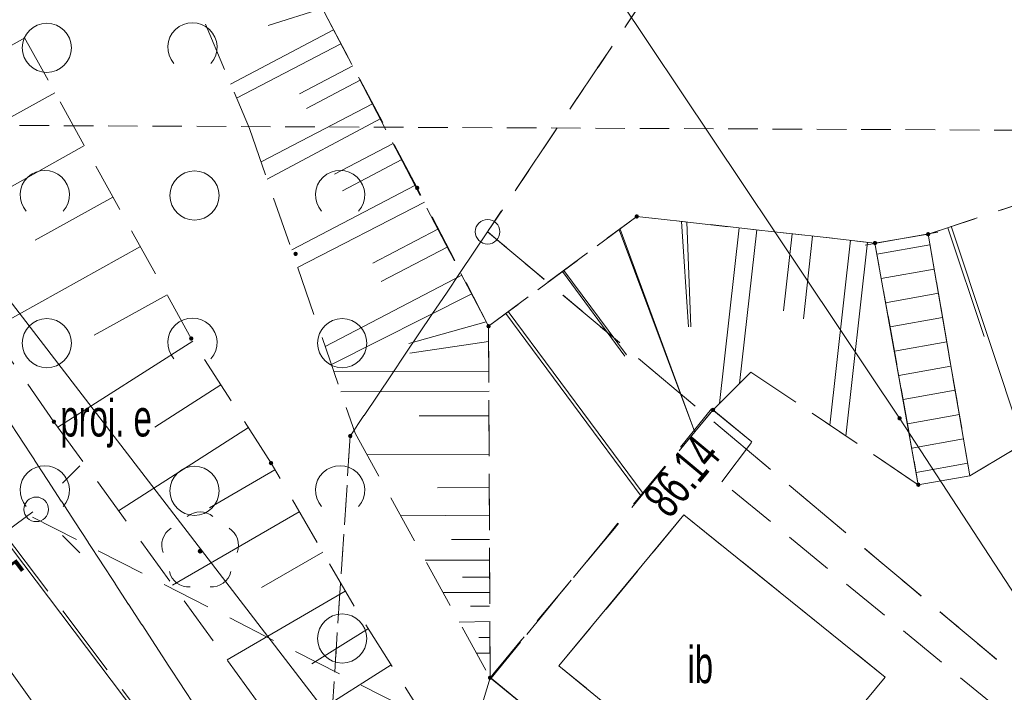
# Model space of a CAD drawing. Header units: metres. Extents: x 6541766 to 6542178, y 5894743 to 5895314.
# Tile 10 of 77: x 6541810 to 6541830, y 5895016 to 5895030. Entities that reach past the tile are written whole.
import ezdxf
from ezdxf.enums import TextEntityAlignment as Align

# ---------------------------------------------------------------- set-up
doc = ezdxf.new("R2010")
doc.units = ezdxf.units.M
for name, pattern in [('0.5_0.5', [1, 0.5, -0.5]), ('1.0_0.5', [1.5, 1, -0.5]), ('1.5_0.5', [2, 1.5, -0.5]), ('2', [0.9, 0.6, -0.3]), ('egkk-500', [2, 1.5, -0.5]), ('egug-500', [1, 0.5, -0.5])]:
    doc.linetypes.add(name, pattern=pattern)
for name, color, linetype in [('000 Inne (niezydentyfikowane)', 7, 'Continuous'), ('217-kontur klasyfikacyjny', 7, 'Continuous'), ('218-kontur użytku gruntowego', 7, 'Continuous'), ('219-działka ewidencyjna', 7, 'Continuous'), ('chodnik', 7, 'Continuous'), ('inna budowla', 7, 'Continuous'), ('inna budowla-Atr17', 7, 'Continuous'), ('jezdnia', 7, 'Continuous'), ('latarnia - ob. projektowany-Atr17', 7, 'Continuous'), ('pikieta sztuczna-Atr2', 7, 'Continuous'), ('przewód elektroenergetyczny podziemny', 7, 'Continuous'), ('przewód elektroenergetyczny podziemny - ob. projektowany', 7, 'Continuous'), ('przewód wodociągowy', 7, 'Continuous'), ('schody w ciągu komunikacyjnym', 7, 'Continuous'), ('skarpa nieumocniona', 7, 'Continuous'), ('zadrzewienie  zakrzewienie', 7, 'Continuous'), ('Zakres', 7, 'Continuous')]:
    doc.layers.add(name, color=color, linetype=linetype)
doc.layers.add('_dr_ścieki kd', color=36, linetype='Continuous', lineweight=30)
doc.layers.add('IE - podklad', color=8, linetype='Continuous', lineweight=9)

# ---------------------------------------------------------------- blocks, each defined once
blk = doc.blocks.new('blok - sanitarne pzt chelmza ng')
at = {"layer": 'przewód elektroenergetyczny podziemny', "color": 1, "linetype": 'Continuous', "lineweight": 9}
for p, q in [((6542317.07, 5895038.1), (6542328.04, 5895021.7)), ((6542315.55, 5895008.77), (6542296.02, 5895036.08)), ((6542328.04, 5895021.7), (6542339.992, 5895003.38))]:
    blk.add_line(p, q, dxfattribs=at)
at = {"layer": 'przewód elektroenergetyczny podziemny - ob. projektowany', "color": 1, "linetype": '1.5_0.5', "lineweight": 9}
blk.add_line((6542309.22, 5895018.91), (6542310.5, 5895019.85), dxfattribs=at)
blk.add_line((6542309.22, 5895018.91), (6542310.5, 5895019.85), dxfattribs=at)
at = {"layer": 'przewód wodociągowy', "color": 5, "linetype": 'Continuous', "lineweight": 9}
for p, q in [((6542289.34, 5895050.89), (6542336.045, 5894990.186)), ((6542331.58, 5894990.49), (6542308.82, 5895020.62))]:
    blk.add_line(p, q, dxfattribs=at)
blk = doc.blocks.new('blok - podklad szary rfqfqw')
at = {"color": 8, "lineweight": 9}
blk.add_line((6541827.342, 5895025.218), (6541828.818, 5895025.482), dxfattribs=at)
at = {"color": 8, "linetype": 'Continuous', "lineweight": 9}
for p, q in [((6541811.031, 5895020.381), (6541811.384, 5895020.734)), ((6541811.031, 5895020.381), (6541811.384, 5895020.734)), ((6541811.031, 5895019.32), (6541811.384, 5895018.967)), ((6541811.031, 5895019.32), (6541811.384, 5895018.967))]:
    blk.add_line(p, q, dxfattribs=at)
for centre, radius in [((6541810.716, 5895029.226), 0.5), ((6541810.716, 5895029.226), 0.5), ((6541813.716, 5895026.226), 0.5), ((6541813.716, 5895026.226), 0.5), ((6541819.67, 5895025.49), 0.25), ((6541819.67, 5895025.49), 0.25), ((6541810.716, 5895023.226), 0.5), ((6541810.716, 5895023.226), 0.5), ((6541816.716, 5895023.226), 0.5), ((6541816.716, 5895023.226), 0.5), ((6541813.716, 5895020.226), 0.5), ((6541813.716, 5895020.226), 0.5), ((6541810.5, 5895019.85), 0.25), ((6541810.5, 5895019.85), 0.25), ((6541816.716, 5895017.226), 0.5), ((6541816.716, 5895017.226), 0.5)]:
    blk.add_circle(centre, radius, dxfattribs=at)
for centre, radius, start, end in [((6541813.674, 5895029.237), 0.5, 318.85, 221.162), ((6541813.674, 5895029.237), 0.5, 318.85, 221.162), ((6541810.674, 5895026.237), 0.5, 318.85, 221.162), ((6541810.674, 5895026.237), 0.5, 318.85, 221.162), ((6541816.674, 5895026.237), 0.5, 318.85, 221.162), ((6541816.674, 5895026.237), 0.5, 318.85, 221.162), ((6541813.674, 5895023.237), 0.5, 318.85, 221.162), ((6541813.674, 5895023.237), 0.5, 318.85, 221.162), ((6541810.674, 5895020.237), 0.5, 318.85, 221.162), ((6541810.674, 5895020.237), 0.5, 318.85, 221.162), ((6541816.674, 5895020.237), 0.5, 318.85, 221.162), ((6541816.674, 5895020.237), 0.5, 318.85, 221.162), ((6541813.83, 5895019.4), 0.4, 49.272, 130.728), ((6541813.83, 5895019.4), 0.4, 49.272, 130.728), ((6541813.45, 5895019.124), 0.4, 121.308, 202.548), ((6541813.45, 5895019.124), 0.4, 121.308, 202.548), ((6541814.21, 5895019.124), 0.4, 337.452, 58.692), ((6541814.21, 5895019.124), 0.4, 337.452, 58.692), ((6541813.595, 5895018.676), 0.4, 193.221, 274.871), ((6541813.595, 5895018.676), 0.4, 193.221, 274.871), ((6541814.065, 5895018.676), 0.4, 265.129, 346.779), ((6541814.065, 5895018.676), 0.4, 265.129, 346.779)]:
    blk.add_arc(centre, radius, start, end, dxfattribs=at)
at = {"color": 8, "linetype": 'Continuous', "lineweight": 9, "extrusion": (0, 0, -1)}
for points in [[(-6541818.208, 5895026.348), (-6541818.208, 5895026.412), (-6541818.195, 5895026.38)], [(-6541818.208, 5895026.412), (-6541818.24, 5895026.335), (-6541818.24, 5895026.425)], [(-6541818.208, 5895026.412), (-6541818.208, 5895026.348), (-6541818.24, 5895026.335)], [(-6541818.24, 5895026.425), (-6541818.24, 5895026.335), (-6541818.272, 5895026.348)], [(-6541818.24, 5895026.425), (-6541818.272, 5895026.348), (-6541818.272, 5895026.412)], [(-6541818.272, 5895026.412), (-6541818.272, 5895026.348), (-6541818.285, 5895026.38)], [(-6541822.668, 5895025.768), (-6541822.668, 5895025.832), (-6541822.655, 5895025.8)], [(-6541822.668, 5895025.768), (-6541822.668, 5895025.832), (-6541822.655, 5895025.8)], [(-6541822.668, 5895025.832), (-6541822.7, 5895025.755), (-6541822.7, 5895025.845)], [(-6541822.668, 5895025.832), (-6541822.7, 5895025.755), (-6541822.7, 5895025.845)], [(-6541822.668, 5895025.832), (-6541822.668, 5895025.768), (-6541822.7, 5895025.755)], [(-6541822.668, 5895025.832), (-6541822.668, 5895025.768), (-6541822.7, 5895025.755)], [(-6541822.7, 5895025.845), (-6541822.7, 5895025.755), (-6541822.732, 5895025.768)], [(-6541822.7, 5895025.845), (-6541822.732, 5895025.768), (-6541822.732, 5895025.832)], [(-6541822.7, 5895025.845), (-6541822.7, 5895025.755), (-6541822.732, 5895025.768)], [(-6541822.7, 5895025.845), (-6541822.732, 5895025.768), (-6541822.732, 5895025.832)], [(-6541822.732, 5895025.832), (-6541822.732, 5895025.768), (-6541822.745, 5895025.8)], [(-6541822.732, 5895025.832), (-6541822.732, 5895025.768), (-6541822.745, 5895025.8)], [(-6541828.588, 5895025.408), (-6541828.588, 5895025.472), (-6541828.575, 5895025.44)], [(-6541828.588, 5895025.408), (-6541828.588, 5895025.472), (-6541828.575, 5895025.44)], [(-6541828.588, 5895025.472), (-6541828.62, 5895025.395), (-6541828.62, 5895025.485)], [(-6541828.588, 5895025.472), (-6541828.62, 5895025.395), (-6541828.62, 5895025.485)], [(-6541828.588, 5895025.472), (-6541828.588, 5895025.408), (-6541828.62, 5895025.395)], [(-6541828.588, 5895025.472), (-6541828.588, 5895025.408), (-6541828.62, 5895025.395)], [(-6541828.62, 5895025.485), (-6541828.62, 5895025.395), (-6541828.652, 5895025.408)], [(-6541828.62, 5895025.485), (-6541828.652, 5895025.408), (-6541828.652, 5895025.472)], [(-6541828.62, 5895025.485), (-6541828.62, 5895025.395), (-6541828.652, 5895025.408)], [(-6541828.62, 5895025.485), (-6541828.652, 5895025.408), (-6541828.652, 5895025.472)], [(-6541828.652, 5895025.472), (-6541828.652, 5895025.408), (-6541828.665, 5895025.44)], [(-6541828.652, 5895025.472), (-6541828.652, 5895025.408), (-6541828.665, 5895025.44)], [(-6541827.508, 5895025.228), (-6541827.508, 5895025.292), (-6541827.495, 5895025.26)], [(-6541827.508, 5895025.228), (-6541827.508, 5895025.292), (-6541827.495, 5895025.26)], [(-6541827.508, 5895025.292), (-6541827.54, 5895025.215), (-6541827.54, 5895025.305)], [(-6541827.508, 5895025.292), (-6541827.54, 5895025.215), (-6541827.54, 5895025.305)], [(-6541827.508, 5895025.292), (-6541827.508, 5895025.228), (-6541827.54, 5895025.215)], [(-6541827.508, 5895025.292), (-6541827.508, 5895025.228), (-6541827.54, 5895025.215)], [(-6541827.54, 5895025.305), (-6541827.54, 5895025.215), (-6541827.572, 5895025.228)], [(-6541827.54, 5895025.305), (-6541827.572, 5895025.228), (-6541827.572, 5895025.292)], [(-6541827.54, 5895025.305), (-6541827.54, 5895025.215), (-6541827.572, 5895025.228)], [(-6541827.54, 5895025.305), (-6541827.572, 5895025.228), (-6541827.572, 5895025.292)], [(-6541827.572, 5895025.292), (-6541827.572, 5895025.228), (-6541827.585, 5895025.26)], [(-6541827.572, 5895025.292), (-6541827.572, 5895025.228), (-6541827.585, 5895025.26)], [(-6541815.738, 5895025.008), (-6541815.738, 5895025.072), (-6541815.725, 5895025.04)], [(-6541815.738, 5895025.008), (-6541815.738, 5895025.072), (-6541815.725, 5895025.04)], [(-6541815.738, 5895025.072), (-6541815.77, 5895024.995), (-6541815.77, 5895025.085)], [(-6541815.738, 5895025.072), (-6541815.77, 5895024.995), (-6541815.77, 5895025.085)], [(-6541815.738, 5895025.072), (-6541815.738, 5895025.008), (-6541815.77, 5895024.995)], [(-6541815.738, 5895025.072), (-6541815.738, 5895025.008), (-6541815.77, 5895024.995)], [(-6541815.77, 5895025.085), (-6541815.77, 5895024.995), (-6541815.802, 5895025.008)], [(-6541815.77, 5895025.085), (-6541815.802, 5895025.008), (-6541815.802, 5895025.072)], [(-6541815.77, 5895025.085), (-6541815.77, 5895024.995), (-6541815.802, 5895025.008)], [(-6541815.77, 5895025.085), (-6541815.802, 5895025.008), (-6541815.802, 5895025.072)], [(-6541815.802, 5895025.072), (-6541815.802, 5895025.008), (-6541815.815, 5895025.04)], [(-6541815.802, 5895025.072), (-6541815.802, 5895025.008), (-6541815.815, 5895025.04)], [(-6541819.658, 5895023.538), (-6541819.658, 5895023.602), (-6541819.645, 5895023.57)], [(-6541819.658, 5895023.538), (-6541819.658, 5895023.602), (-6541819.645, 5895023.57)], [(-6541819.658, 5895023.602), (-6541819.69, 5895023.525), (-6541819.69, 5895023.615)], [(-6541819.658, 5895023.602), (-6541819.69, 5895023.525), (-6541819.69, 5895023.615)], [(-6541819.658, 5895023.602), (-6541819.658, 5895023.538), (-6541819.69, 5895023.525)], [(-6541819.658, 5895023.602), (-6541819.658, 5895023.538), (-6541819.69, 5895023.525)], [(-6541819.69, 5895023.615), (-6541819.69, 5895023.525), (-6541819.722, 5895023.538)], [(-6541819.69, 5895023.615), (-6541819.722, 5895023.538), (-6541819.722, 5895023.602)], [(-6541819.69, 5895023.615), (-6541819.69, 5895023.525), (-6541819.722, 5895023.538)], [(-6541819.69, 5895023.615), (-6541819.722, 5895023.538), (-6541819.722, 5895023.602)], [(-6541819.722, 5895023.602), (-6541819.722, 5895023.538), (-6541819.735, 5895023.57)], [(-6541819.722, 5895023.602), (-6541819.722, 5895023.538), (-6541819.735, 5895023.57)], [(-6541813.618, 5895023.352), (-6541813.65, 5895023.275), (-6541813.65, 5895023.365)], [(-6541813.618, 5895023.352), (-6541813.65, 5895023.275), (-6541813.65, 5895023.365)], [(-6541813.65, 5895023.365), (-6541813.65, 5895023.275), (-6541813.682, 5895023.288)], [(-6541813.65, 5895023.365), (-6541813.682, 5895023.288), (-6541813.682, 5895023.352)], [(-6541813.65, 5895023.365), (-6541813.65, 5895023.275), (-6541813.682, 5895023.288)], [(-6541813.65, 5895023.365), (-6541813.682, 5895023.288), (-6541813.682, 5895023.352)], [(-6541813.618, 5895023.288), (-6541813.618, 5895023.352), (-6541813.605, 5895023.32)], [(-6541813.618, 5895023.288), (-6541813.618, 5895023.352), (-6541813.605, 5895023.32)], [(-6541813.618, 5895023.352), (-6541813.618, 5895023.288), (-6541813.65, 5895023.275)], [(-6541813.618, 5895023.352), (-6541813.618, 5895023.288), (-6541813.65, 5895023.275)], [(-6541813.682, 5895023.352), (-6541813.682, 5895023.288), (-6541813.695, 5895023.32)], [(-6541813.682, 5895023.352), (-6541813.682, 5895023.288), (-6541813.695, 5895023.32)], [(-6541824.218, 5895021.838), (-6541824.218, 5895021.902), (-6541824.205, 5895021.87)], [(-6541824.218, 5895021.838), (-6541824.218, 5895021.902), (-6541824.205, 5895021.87)], [(-6541824.218, 5895021.902), (-6541824.25, 5895021.825), (-6541824.25, 5895021.915)], [(-6541824.218, 5895021.902), (-6541824.25, 5895021.825), (-6541824.25, 5895021.915)], [(-6541824.218, 5895021.902), (-6541824.218, 5895021.838), (-6541824.25, 5895021.825)], [(-6541824.218, 5895021.902), (-6541824.218, 5895021.838), (-6541824.25, 5895021.825)], [(-6541824.25, 5895021.915), (-6541824.25, 5895021.825), (-6541824.282, 5895021.838)], [(-6541824.25, 5895021.915), (-6541824.282, 5895021.838), (-6541824.282, 5895021.902)], [(-6541824.25, 5895021.915), (-6541824.25, 5895021.825), (-6541824.282, 5895021.838)], [(-6541824.25, 5895021.915), (-6541824.282, 5895021.838), (-6541824.282, 5895021.902)], [(-6541824.282, 5895021.902), (-6541824.282, 5895021.838), (-6541824.295, 5895021.87)], [(-6541824.282, 5895021.902), (-6541824.282, 5895021.838), (-6541824.295, 5895021.87)], [(-6541810.828, 5895021.598), (-6541810.828, 5895021.662), (-6541810.815, 5895021.63)], [(-6541810.828, 5895021.598), (-6541810.828, 5895021.662), (-6541810.815, 5895021.63)], [(-6541810.828, 5895021.662), (-6541810.86, 5895021.585), (-6541810.86, 5895021.675)], [(-6541810.828, 5895021.662), (-6541810.86, 5895021.585), (-6541810.86, 5895021.675)], [(-6541810.828, 5895021.662), (-6541810.828, 5895021.598), (-6541810.86, 5895021.585)], [(-6541810.828, 5895021.662), (-6541810.828, 5895021.598), (-6541810.86, 5895021.585)], [(-6541810.86, 5895021.675), (-6541810.86, 5895021.585), (-6541810.892, 5895021.598)], [(-6541810.86, 5895021.675), (-6541810.892, 5895021.598), (-6541810.892, 5895021.662)], [(-6541810.86, 5895021.675), (-6541810.86, 5895021.585), (-6541810.892, 5895021.598)], [(-6541810.86, 5895021.675), (-6541810.892, 5895021.598), (-6541810.892, 5895021.662)], [(-6541810.892, 5895021.662), (-6541810.892, 5895021.598), (-6541810.905, 5895021.63)], [(-6541810.892, 5895021.662), (-6541810.892, 5895021.598), (-6541810.905, 5895021.63)], [(-6541828.003, 5895021.674), (-6541828.014, 5895021.737), (-6541827.996, 5895021.708)], [(-6541828.003, 5895021.674), (-6541828.014, 5895021.737), (-6541827.996, 5895021.708)], [(-6541828.014, 5895021.737), (-6541828.003, 5895021.674), (-6541828.032, 5895021.656)], [(-6541828.014, 5895021.737), (-6541828.003, 5895021.674), (-6541828.032, 5895021.656)], [(-6541828.014, 5895021.737), (-6541828.032, 5895021.656), (-6541828.048, 5895021.744)], [(-6541828.014, 5895021.737), (-6541828.032, 5895021.656), (-6541828.048, 5895021.744)], [(-6541828.048, 5895021.744), (-6541828.032, 5895021.656), (-6541828.066, 5895021.663)], [(-6541828.048, 5895021.744), (-6541828.032, 5895021.656), (-6541828.066, 5895021.663)], [(-6541828.048, 5895021.744), (-6541828.066, 5895021.663), (-6541828.077, 5895021.726)], [(-6541828.048, 5895021.744), (-6541828.066, 5895021.663), (-6541828.077, 5895021.726)], [(-6541828.077, 5895021.726), (-6541828.066, 5895021.663), (-6541828.084, 5895021.692)], [(-6541828.077, 5895021.726), (-6541828.066, 5895021.663), (-6541828.084, 5895021.692)], [(-6541816.848, 5895021.308), (-6541816.848, 5895021.372), (-6541816.835, 5895021.34)], [(-6541816.848, 5895021.308), (-6541816.848, 5895021.372), (-6541816.835, 5895021.34)], [(-6541816.848, 5895021.372), (-6541816.88, 5895021.295), (-6541816.88, 5895021.385)], [(-6541816.848, 5895021.372), (-6541816.88, 5895021.295), (-6541816.88, 5895021.385)], [(-6541816.848, 5895021.372), (-6541816.848, 5895021.308), (-6541816.88, 5895021.295)], [(-6541816.848, 5895021.372), (-6541816.848, 5895021.308), (-6541816.88, 5895021.295)], [(-6541816.88, 5895021.385), (-6541816.88, 5895021.295), (-6541816.912, 5895021.308)], [(-6541816.88, 5895021.385), (-6541816.912, 5895021.308), (-6541816.912, 5895021.372)], [(-6541816.88, 5895021.385), (-6541816.88, 5895021.295), (-6541816.912, 5895021.308)], [(-6541816.88, 5895021.385), (-6541816.912, 5895021.308), (-6541816.912, 5895021.372)], [(-6541816.912, 5895021.372), (-6541816.912, 5895021.308), (-6541816.925, 5895021.34)], [(-6541816.912, 5895021.372), (-6541816.912, 5895021.308), (-6541816.925, 5895021.34)], [(-6541815.238, 5895020.758), (-6541815.238, 5895020.822), (-6541815.225, 5895020.79)], [(-6541815.238, 5895020.758), (-6541815.238, 5895020.822), (-6541815.225, 5895020.79)], [(-6541815.238, 5895020.822), (-6541815.27, 5895020.745), (-6541815.27, 5895020.835)], [(-6541815.238, 5895020.822), (-6541815.27, 5895020.745), (-6541815.27, 5895020.835)], [(-6541815.238, 5895020.822), (-6541815.238, 5895020.758), (-6541815.27, 5895020.745)], [(-6541815.238, 5895020.822), (-6541815.238, 5895020.758), (-6541815.27, 5895020.745)], [(-6541815.27, 5895020.835), (-6541815.27, 5895020.745), (-6541815.302, 5895020.758)], [(-6541815.27, 5895020.835), (-6541815.302, 5895020.758), (-6541815.302, 5895020.822)], [(-6541815.27, 5895020.835), (-6541815.27, 5895020.745), (-6541815.302, 5895020.758)], [(-6541815.27, 5895020.835), (-6541815.302, 5895020.758), (-6541815.302, 5895020.822)], [(-6541815.302, 5895020.822), (-6541815.302, 5895020.758), (-6541815.315, 5895020.79)], [(-6541815.302, 5895020.822), (-6541815.302, 5895020.758), (-6541815.315, 5895020.79)], [(-6541828.388, 5895020.318), (-6541828.388, 5895020.382), (-6541828.375, 5895020.35)], [(-6541828.388, 5895020.318), (-6541828.388, 5895020.382), (-6541828.375, 5895020.35)], [(-6541828.388, 5895020.382), (-6541828.42, 5895020.305), (-6541828.42, 5895020.395)], [(-6541828.388, 5895020.382), (-6541828.42, 5895020.305), (-6541828.42, 5895020.395)], [(-6541828.388, 5895020.382), (-6541828.388, 5895020.318), (-6541828.42, 5895020.305)], [(-6541828.388, 5895020.382), (-6541828.388, 5895020.318), (-6541828.42, 5895020.305)], [(-6541828.42, 5895020.395), (-6541828.42, 5895020.305), (-6541828.452, 5895020.318)], [(-6541828.42, 5895020.395), (-6541828.452, 5895020.318), (-6541828.452, 5895020.382)], [(-6541828.42, 5895020.395), (-6541828.42, 5895020.305), (-6541828.452, 5895020.318)], [(-6541828.42, 5895020.395), (-6541828.452, 5895020.318), (-6541828.452, 5895020.382)], [(-6541828.452, 5895020.382), (-6541828.452, 5895020.318), (-6541828.465, 5895020.35)], [(-6541828.452, 5895020.382), (-6541828.452, 5895020.318), (-6541828.465, 5895020.35)], [(-6541813.795, 5895018.965), (-6541813.795, 5895019.035), (-6541813.78, 5895019)], [(-6541813.795, 5895018.965), (-6541813.795, 5895019.035), (-6541813.78, 5895019)], [(-6541813.795, 5895019.035), (-6541813.83, 5895018.95), (-6541813.83, 5895019.05)], [(-6541813.795, 5895019.035), (-6541813.83, 5895018.95), (-6541813.83, 5895019.05)], [(-6541813.795, 5895019.035), (-6541813.795, 5895018.965), (-6541813.83, 5895018.95)], [(-6541813.795, 5895019.035), (-6541813.795, 5895018.965), (-6541813.83, 5895018.95)], [(-6541813.83, 5895019.05), (-6541813.83, 5895018.95), (-6541813.865, 5895018.965)], [(-6541813.83, 5895019.05), (-6541813.865, 5895018.965), (-6541813.865, 5895019.035)], [(-6541813.83, 5895019.05), (-6541813.83, 5895018.95), (-6541813.865, 5895018.965)], [(-6541813.83, 5895019.05), (-6541813.865, 5895018.965), (-6541813.865, 5895019.035)], [(-6541813.865, 5895019.035), (-6541813.865, 5895018.965), (-6541813.88, 5895019)], [(-6541813.865, 5895019.035), (-6541813.865, 5895018.965), (-6541813.88, 5895019)], [(-6541819.688, 5895016.398), (-6541819.688, 5895016.462), (-6541819.675, 5895016.43)], [(-6541819.688, 5895016.398), (-6541819.688, 5895016.462), (-6541819.675, 5895016.43)], [(-6541819.688, 5895016.462), (-6541819.72, 5895016.385), (-6541819.72, 5895016.475)], [(-6541819.688, 5895016.462), (-6541819.72, 5895016.385), (-6541819.72, 5895016.475)], [(-6541819.688, 5895016.462), (-6541819.688, 5895016.398), (-6541819.72, 5895016.385)], [(-6541819.688, 5895016.462), (-6541819.688, 5895016.398), (-6541819.72, 5895016.385)], [(-6541819.72, 5895016.475), (-6541819.72, 5895016.385), (-6541819.752, 5895016.398)], [(-6541819.72, 5895016.475), (-6541819.752, 5895016.398), (-6541819.752, 5895016.462)], [(-6541819.72, 5895016.475), (-6541819.72, 5895016.385), (-6541819.752, 5895016.398)], [(-6541819.72, 5895016.475), (-6541819.752, 5895016.398), (-6541819.752, 5895016.462)], [(-6541819.752, 5895016.462), (-6541819.752, 5895016.398), (-6541819.765, 5895016.43)], [(-6541819.752, 5895016.462), (-6541819.752, 5895016.398), (-6541819.765, 5895016.43)]]:
    blk.add_solid(points, dxfattribs=at)
at = {"layer": '000 Inne (niezydentyfikowane)', "color": 8, "linetype": 'Continuous', "lineweight": 9}
for p, q in [((6541816.33, 5895030.03), (6541815.21, 5895029.68)), ((6541816.54, 5895029.59), (6541814.45, 5895028.49)), ((6541810.27, 5895029.43), (6541806.77, 5895027.49)), ((6541810.27, 5895029.43), (6541806.77, 5895027.49)), ((6541816.69, 5895029.31), (6541814.57, 5895028.2)), ((6541816.93, 5895028.86), (6541815.85, 5895028.29)), ((6541817.08, 5895028.57), (6541815.99, 5895027.99)), ((6541810.88, 5895028.31), (6541809.19, 5895027.38)), ((6541810.88, 5895028.31), (6541809.19, 5895027.38)), ((6541817.33, 5895028.09), (6541815.07, 5895026.91)), ((6541817.5, 5895027.79), (6541815.19, 5895026.56)), ((6541811.48, 5895027.24), (6541808.21, 5895025.42)), ((6541811.48, 5895027.24), (6541808.21, 5895025.42)), ((6541817.75, 5895027.28), (6541816.56, 5895026.66)), ((6541817.93, 5895026.96), (6541816.72, 5895026.32)), ((6541818.19, 5895026.43), (6541815.69, 5895025.12)), ((6541812.06, 5895026.19), (6541810.48, 5895025.32)), ((6541812.06, 5895026.19), (6541810.48, 5895025.32)), ((6541818.39, 5895026.09), (6541815.81, 5895024.76)), ((6541823.61, 5895025.7), (6541823.75, 5895023.56)), ((6541823.72, 5895025.69), (6541823.8, 5895023.56)), ((6541824.78, 5895025.57), (6541824.38, 5895022)), ((6541829.02, 5895025.57), (6541829.76, 5895023.36)), ((6541829.09, 5895025.6), (6541830.56, 5895021.18)), ((6541818.66, 5895025.54), (6541817.34, 5895024.85)), ((6541822.34, 5895025.53), (6541823.88, 5895021.42)), ((6541822.36, 5895025.54), (6541823.88, 5895021.42)), ((6541825.14, 5895025.53), (6541824.79, 5895022.41)), ((6541825.86, 5895025.45), (6541825.68, 5895023.88)), ((6541826.27, 5895025.4), (6541826.09, 5895023.72)), ((6541812.62, 5895025.19), (6541809.56, 5895023.49)), ((6541812.62, 5895025.19), (6541809.56, 5895023.49)), ((6541818.86, 5895025.18), (6541817.51, 5895024.48)), ((6541827.04, 5895025.32), (6541826.62, 5895021.56)), ((6541827.39, 5895025.28), (6541826.95, 5895021.34)), ((6541819.15, 5895024.61), (6541816.37, 5895023.16)), ((6541821.19, 5895024.68), (6541822.46, 5895022.96)), ((6541821.22, 5895024.7), (6541822.49, 5895022.99)), ((6541813.16, 5895024.21), (6541811.68, 5895023.39)), ((6541813.16, 5895024.21), (6541811.68, 5895023.39)), ((6541819.35, 5895024.23), (6541816.5, 5895022.79)), ((6541820.04, 5895023.83), (6541822.79, 5895020.12)), ((6541820.09, 5895023.87), (6541822.83, 5895020.17)), ((6541819.64, 5895023.66), (6541818.07, 5895023.22)), ((6541813.68, 5895023.27), (6541810.94, 5895021.52)), ((6541813.68, 5895023.27), (6541810.94, 5895021.52)), ((6541819.69, 5895023.26), (6541818.09, 5895023.02)), ((6541819.69, 5895022.66), (6541816.55, 5895022.65)), ((6541814.25, 5895022.38), (6541812.91, 5895021.52)), ((6541814.25, 5895022.38), (6541812.91, 5895021.52)), ((6541819.7, 5895022.25), (6541816.69, 5895022.24)), ((6541819.7, 5895021.75), (6541818.28, 5895021.75)), ((6541814.81, 5895021.51), (6541812.17, 5895019.82)), ((6541814.81, 5895021.51), (6541812.17, 5895019.82)), ((6541819.7, 5895020.97), (6541817.22, 5895020.96)), ((6541815.35, 5895020.65), (6541814.02, 5895019.88)), ((6541815.35, 5895020.65), (6541814.02, 5895019.88)), ((6541819.7, 5895020.3), (6541818.65, 5895020.29)), ((6541815.84, 5895019.8), (6541813.27, 5895018.31)), ((6541815.84, 5895019.8), (6541813.27, 5895018.31)), ((6541819.71, 5895019.73), (6541817.91, 5895019.72)), ((6541819.71, 5895019.24), (6541818.94, 5895019.24)), ((6541816.32, 5895018.98), (6541815.08, 5895018.26)), ((6541816.32, 5895018.98), (6541815.08, 5895018.26)), ((6541819.71, 5895018.82), (6541818.4, 5895018.82)), ((6541819.71, 5895018.47), (6541819.16, 5895018.47)), ((6541816.78, 5895018.19), (6541814.38, 5895016.79)), ((6541816.78, 5895018.19), (6541814.38, 5895016.79)), ((6541819.71, 5895018.16), (6541818.77, 5895018.16)), ((6541819.71, 5895017.88), (6541819.32, 5895017.88)), ((6541819.72, 5895017.57), (6541819.09, 5895017.56)), ((6541817.25, 5895017.43), (6541816.1, 5895016.71)), ((6541817.25, 5895017.43), (6541816.1, 5895016.71)), ((6541819.72, 5895017.25), (6541819.49, 5895017.25)), ((6541819.72, 5895016.93), (6541819.44, 5895016.93)), ((6541817.71, 5895016.69), (6541815.48, 5895015.28)), ((6541817.71, 5895016.69), (6541815.48, 5895015.28))]:
    blk.add_line(p, q, dxfattribs=at)
at = {"layer": '217-kontur klasyfikacyjny', "color": 8, "linetype": 'egkk-500', "lineweight": 9}
for p, q in [((6541861.21, 5895087.38), (6541819.67, 5895025.49)), ((6541819.67, 5895025.49), (6541835.37, 5895012.3)), ((6541819.67, 5895025.49), (6541835.37, 5895012.3))]:
    blk.add_line(p, q, dxfattribs=at)
at = {"layer": '218-kontur użytku gruntowego', "color": 8, "linetype": 'egug-500', "lineweight": 9}
for p, q in [((6541819.67, 5895025.49), (6541861.21, 5895087.38)), ((6541861.21, 5895087.38), (6541819.67, 5895025.49)), ((6541813.74, 5895015.83), (6541802.82, 5895032.58)), ((6541802.82, 5895032.58), (6541813.74, 5895015.83)), ((6541813.74, 5895015.83), (6541802.82, 5895032.58)), ((6541802.82, 5895032.58), (6541813.74, 5895015.83)), ((6541816.88, 5895021.34), (6541819.67, 5895025.49)), ((6541819.67, 5895025.49), (6541816.88, 5895021.34)), ((6541816.88, 5895021.34), (6541819.67, 5895025.49)), ((6541819.67, 5895025.49), (6541816.88, 5895021.34)), ((6541835.37, 5895012.3), (6541819.67, 5895025.49)), ((6541819.67, 5895025.49), (6541835.37, 5895012.3)), ((6541835.37, 5895012.3), (6541819.67, 5895025.49)), ((6541819.67, 5895025.49), (6541835.37, 5895012.3)), ((6541816.3, 5895012.55), (6541816.88, 5895021.34)), ((6541816.88, 5895021.34), (6541816.3, 5895012.55)), ((6541816.3, 5895012.55), (6541816.88, 5895021.34)), ((6541816.88, 5895021.34), (6541816.3, 5895012.55))]:
    blk.add_line(p, q, dxfattribs=at)
at = {"layer": '219-działka ewidencyjna', "color": 8, "linetype": '0.5_0.5', "lineweight": 9}
for p, q in [((6541819.67, 5895025.49), (6541861.21, 5895087.38)), ((6541813.74, 5895015.83), (6541802.82, 5895032.58)), ((6541813.74, 5895015.83), (6541802.82, 5895032.58)), ((6541819.67, 5895025.49), (6541816.88, 5895021.34)), ((6541819.67, 5895025.49), (6541816.88, 5895021.34)), ((6541816.3, 5895012.55), (6541816.88, 5895021.34)), ((6541816.3, 5895012.55), (6541816.88, 5895021.34))]:
    blk.add_line(p, q, dxfattribs=at)
at = {"layer": 'chodnik', "color": 8, "linetype": '1.0_0.5', "lineweight": 9}
for p, q in [((6541824.25, 5895021.87), (6541819.72, 5895016.43)), ((6541824.22, 5895021.89), (6541822.05, 5895019.24)), ((6541825.04, 5895021.22), (6541824.22, 5895021.89)), ((6541825.04, 5895021.22), (6541824.25, 5895021.87)), ((6541824.43, 5895020.41), (6541825.04, 5895021.22)), ((6541824.43, 5895020.41), (6541825.04, 5895021.22)), ((6541833.53, 5895012.94), (6541824.43, 5895020.41)), ((6541833.53, 5895012.94), (6541824.43, 5895020.41)), ((6541821.12, 5895016.67), (6541823.66, 5895019.74)), ((6541821.12, 5895016.67), (6541823.66, 5895019.74)), ((6541823.66, 5895019.74), (6541827.75, 5895016.44)), ((6541823.66, 5895019.74), (6541827.75, 5895016.44)), ((6541822.05, 5895019.24), (6541820.34, 5895017.15)), ((6541820.34, 5895017.15), (6541819.74, 5895016.42)), ((6541825.17, 5895013.36), (6541821.12, 5895016.67)), ((6541825.17, 5895013.36), (6541821.12, 5895016.67)), ((6541819.72, 5895016.43), (6541821.33, 5895015.12)), ((6541819.74, 5895016.42), (6541821.33, 5895015.12)), ((6541827.75, 5895016.44), (6541825.17, 5895013.36)), ((6541827.75, 5895016.44), (6541825.17, 5895013.36))]:
    blk.add_line(p, q, dxfattribs=at)
at = {"layer": 'inna budowla', "color": 8, "linetype": 'Continuous', "lineweight": 9}
for p, q in [((6541823.66, 5895019.74), (6541821.12, 5895016.67)), ((6541823.66, 5895019.74), (6541821.12, 5895016.67)), ((6541827.75, 5895016.44), (6541823.66, 5895019.74)), ((6541827.75, 5895016.44), (6541823.66, 5895019.74)), ((6541821.12, 5895016.67), (6541825.17, 5895013.36)), ((6541821.12, 5895016.67), (6541825.17, 5895013.36)), ((6541825.17, 5895013.36), (6541827.75, 5895016.44)), ((6541825.17, 5895013.36), (6541827.75, 5895016.44))]:
    blk.add_line(p, q, dxfattribs=at)
at = {"layer": 'jezdnia', "color": 8, "linetype": '1.5_0.5', "lineweight": 9}
blk.add_line((6541825.21, 5894999.04), (6541809.3, 5895020.09), dxfattribs=at)
blk.add_line((6541825.21, 5894999.04), (6541809.3, 5895020.09), dxfattribs=at)
at = {"layer": 'schody w ciągu komunikacyjnym', "color": 8, "linetype": 'Continuous', "lineweight": 9}
for p, q in [((6541828.62, 5895025.44), (6541827.54, 5895025.26)), ((6541828.62, 5895025.44), (6541827.54, 5895025.26)), ((6541829.47, 5895020.53), (6541828.62, 5895025.44)), ((6541829.47, 5895020.53), (6541828.62, 5895025.44)), ((6541827.54, 5895025.26), (6541828.42, 5895020.35)), ((6541827.54, 5895025.26), (6541828.42, 5895020.35)), ((6541827.581, 5895025.032), (6541828.657, 5895025.224)), ((6541827.581, 5895025.032), (6541828.657, 5895025.224)), ((6541827.669, 5895024.539), (6541828.743, 5895024.732)), ((6541827.669, 5895024.539), (6541828.743, 5895024.732)), ((6541827.757, 5895024.047), (6541828.828, 5895024.239)), ((6541827.757, 5895024.047), (6541828.828, 5895024.239)), ((6541827.846, 5895023.555), (6541828.913, 5895023.746)), ((6541827.846, 5895023.555), (6541828.913, 5895023.746)), ((6541827.934, 5895023.063), (6541828.998, 5895023.254)), ((6541827.934, 5895023.063), (6541828.998, 5895023.254)), ((6541828.022, 5895022.571), (6541829.084, 5895022.761)), ((6541828.022, 5895022.571), (6541829.084, 5895022.761)), ((6541828.11, 5895022.079), (6541829.169, 5895022.268)), ((6541828.11, 5895022.079), (6541829.169, 5895022.268)), ((6541828.198, 5895021.586), (6541829.254, 5895021.776)), ((6541828.198, 5895021.586), (6541829.254, 5895021.776)), ((6541828.287, 5895021.094), (6541829.34, 5895021.283)), ((6541828.287, 5895021.094), (6541829.34, 5895021.283)), ((6541828.375, 5895020.602), (6541829.425, 5895020.79)), ((6541828.375, 5895020.602), (6541829.425, 5895020.79)), ((6541828.42, 5895020.35), (6541829.47, 5895020.53)), ((6541828.42, 5895020.35), (6541829.47, 5895020.53))]:
    blk.add_line(p, q, dxfattribs=at)
at = {"layer": 'skarpa nieumocniona', "color": 8, "linetype": '1.0_0.5', "lineweight": 9}
for p, q in [((6541798.31, 5895039.61), (6541810.86, 5895021.63)), ((6541798.31, 5895039.61), (6541810.86, 5895021.63)), ((6541798.31, 5895039.61), (6541810.86, 5895021.63)), ((6541798.31, 5895039.61), (6541810.86, 5895021.63)), ((6541811.61, 5895035.24), (6541814.83, 5895027.59)), ((6541811.61, 5895035.24), (6541814.83, 5895027.59)), ((6541811.61, 5895035.24), (6541814.83, 5895027.59)), ((6541811.61, 5895035.24), (6541814.83, 5895027.59)), ((6541819.69, 5895023.57), (6541816.35, 5895029.96)), ((6541819.69, 5895023.57), (6541816.35, 5895029.96)), ((6541818.24, 5895026.38), (6541816.35, 5895029.96)), ((6541818.24, 5895026.38), (6541816.35, 5895029.96)), ((6541813.65, 5895023.32), (6541810.11, 5895029.71)), ((6541813.65, 5895023.32), (6541810.11, 5895029.71)), ((6541813.65, 5895023.32), (6541810.11, 5895029.71)), ((6541813.65, 5895023.32), (6541810.11, 5895029.71)), ((6541814.83, 5895027.59), (6541816.98, 5895021.4)), ((6541814.83, 5895027.59), (6541816.98, 5895021.4)), ((6541814.83, 5895027.59), (6541816.98, 5895021.4)), ((6541814.83, 5895027.59), (6541816.98, 5895021.4)), ((6541828.62, 5895025.44), (6541833.89, 5895027.19)), ((6541828.62, 5895025.44), (6541833.89, 5895027.19)), ((6541833.89, 5895027.19), (6541828.62, 5895025.44)), ((6541833.89, 5895027.19), (6541828.62, 5895025.44)), ((6541819.69, 5895023.57), (6541818.24, 5895026.38)), ((6541819.69, 5895023.57), (6541818.24, 5895026.38)), ((6541819.69, 5895023.57), (6541822.7, 5895025.8)), ((6541819.69, 5895023.57), (6541822.7, 5895025.8)), ((6541822.7, 5895025.8), (6541819.69, 5895023.57)), ((6541822.7, 5895025.8), (6541819.69, 5895023.57)), ((6541822.7, 5895025.8), (6541827.54, 5895025.26)), ((6541822.7, 5895025.8), (6541827.54, 5895025.26)), ((6541827.54, 5895025.26), (6541822.7, 5895025.8)), ((6541827.54, 5895025.26), (6541822.7, 5895025.8)), ((6541829.47, 5895020.53), (6541828.62, 5895025.44)), ((6541829.47, 5895020.53), (6541828.62, 5895025.44)), ((6541828.62, 5895025.44), (6541829.47, 5895020.53)), ((6541828.62, 5895025.44), (6541829.47, 5895020.53)), ((6541827.54, 5895025.26), (6541828.42, 5895020.35)), ((6541827.54, 5895025.26), (6541828.42, 5895020.35)), ((6541828.42, 5895020.35), (6541827.54, 5895025.26)), ((6541828.42, 5895020.35), (6541827.54, 5895025.26)), ((6541835, 5895023.85), (6541829.47, 5895020.53)), ((6541835, 5895023.85), (6541829.47, 5895020.53)), ((6541829.47, 5895020.53), (6541835, 5895023.85)), ((6541829.47, 5895020.53), (6541835, 5895023.85)), ((6541819.72, 5895016.43), (6541819.69, 5895023.57)), ((6541819.72, 5895016.43), (6541819.69, 5895023.57)), ((6541819.72, 5895016.43), (6541819.69, 5895023.57)), ((6541819.72, 5895016.43), (6541819.69, 5895023.57)), ((6541819.69, 5895023.57), (6541819.72, 5895016.43)), ((6541819.69, 5895023.57), (6541819.72, 5895016.43)), ((6541819.72, 5895016.43), (6541819.69, 5895023.57)), ((6541819.72, 5895016.43), (6541819.69, 5895023.57)), ((6541815.27, 5895020.79), (6541813.65, 5895023.32)), ((6541815.27, 5895020.79), (6541813.65, 5895023.32)), ((6541815.27, 5895020.79), (6541813.65, 5895023.32)), ((6541815.27, 5895020.79), (6541813.65, 5895023.32)), ((6541825.02, 5895022.64), (6541824.25, 5895021.87)), ((6541825.02, 5895022.64), (6541824.25, 5895021.87)), ((6541824.25, 5895021.87), (6541825.02, 5895022.64)), ((6541824.25, 5895021.87), (6541825.02, 5895022.64)), ((6541828.42, 5895020.35), (6541825.02, 5895022.64)), ((6541828.42, 5895020.35), (6541825.02, 5895022.64)), ((6541825.02, 5895022.64), (6541828.42, 5895020.35)), ((6541825.02, 5895022.64), (6541828.42, 5895020.35)), ((6541824.25, 5895021.87), (6541819.72, 5895016.43)), ((6541824.25, 5895021.87), (6541819.72, 5895016.43)), ((6541819.72, 5895016.43), (6541824.25, 5895021.87)), ((6541819.72, 5895016.43), (6541824.25, 5895021.87)), ((6541810.86, 5895021.63), (6541816.66, 5895013.65)), ((6541810.86, 5895021.63), (6541816.66, 5895013.65)), ((6541810.86, 5895021.63), (6541816.66, 5895013.65)), ((6541810.86, 5895021.63), (6541816.66, 5895013.65)), ((6541816.98, 5895021.4), (6541819.72, 5895016.43)), ((6541816.98, 5895021.4), (6541819.72, 5895016.43)), ((6541816.98, 5895021.4), (6541819.72, 5895016.43)), ((6541816.98, 5895021.4), (6541819.72, 5895016.43)), ((6541816.96, 5895017.88), (6541815.27, 5895020.79)), ((6541816.96, 5895017.88), (6541815.27, 5895020.79)), ((6541816.96, 5895017.88), (6541815.27, 5895020.79)), ((6541816.96, 5895017.88), (6541815.27, 5895020.79)), ((6541819.33, 5895014.12), (6541816.96, 5895017.88)), ((6541819.33, 5895014.12), (6541816.96, 5895017.88)), ((6541819.33, 5895014.12), (6541816.96, 5895017.88)), ((6541819.33, 5895014.12), (6541816.96, 5895017.88))]:
    blk.add_line(p, q, dxfattribs=at)
at = {"layer": 'zadrzewienie  zakrzewienie', "color": 8, "linetype": '1.0_0.5', "lineweight": 9}
for p, q in [((6541816.35, 5895029.96), (6541819.69, 5895023.57)), ((6541819.69, 5895023.57), (6541819.72, 5895016.43)), ((6541819.33, 5895015.14), (6541809.94, 5895019.94)), ((6541819.72, 5895016.43), (6541819.33, 5895015.14))]:
    blk.add_line(p, q, dxfattribs=at)
at = {"layer": 'Zakres', "color": 8, "linetype": '2', "lineweight": 9}
blk.add_line((6541875.56, 5895027.34), (6541799.19, 5895027.7), dxfattribs=at)
at = {"layer": 'inna budowla-Atr17', "color": 8, "lineweight": 9, "width": 0.667}
blk.add_text('ib', height=0.75, dxfattribs=at).set_placement((6541823.73, 5895016.32))
blk.add_text('ib', height=0.75, dxfattribs=at).set_placement((6541823.73, 5895016.32))
at = {"layer": 'latarnia - ob. projektowany-Atr17', "color": 8, "lineweight": 9, "width": 0.667}
blk.add_text('proj. e', height=0.75, dxfattribs=at).set_placement((6541810.99, 5895021.33))
blk.add_text('proj. e', height=0.75, dxfattribs=at).set_placement((6541810.99, 5895021.33))
at = {"layer": 'pikieta sztuczna-Atr2', "color": 8, "lineweight": 9, "width": 0.667}
for s, rotation, p in [('86.14', 50.215, (6541822.79, 5895020.12, 86.14)), ('86.14', 50.215, (6541822.79, 5895020.12)), ('84.95', 307.083, (6541809.28, 5895019.92, 84.95)), ('84.95', 307.083, (6541809.28, 5895019.92))]:
    blk.add_text(s, height=0.75, rotation=rotation, dxfattribs=at).set_placement(p, align=Align.TOP_LEFT)

msp = doc.modelspace()

# ---------------------------------------------------------------- block references
at = {"layer": '_dr_ścieki kd', "lineweight": 9}
msp.add_blockref('blok - sanitarne pzt chelmza ng', (-500, 0), dxfattribs=at)
at = {"layer": 'IE - podklad'}
msp.add_blockref('blok - podklad szary rfqfqw', (0, 0), dxfattribs=at)

doc.saveas('drawing.dxf')
